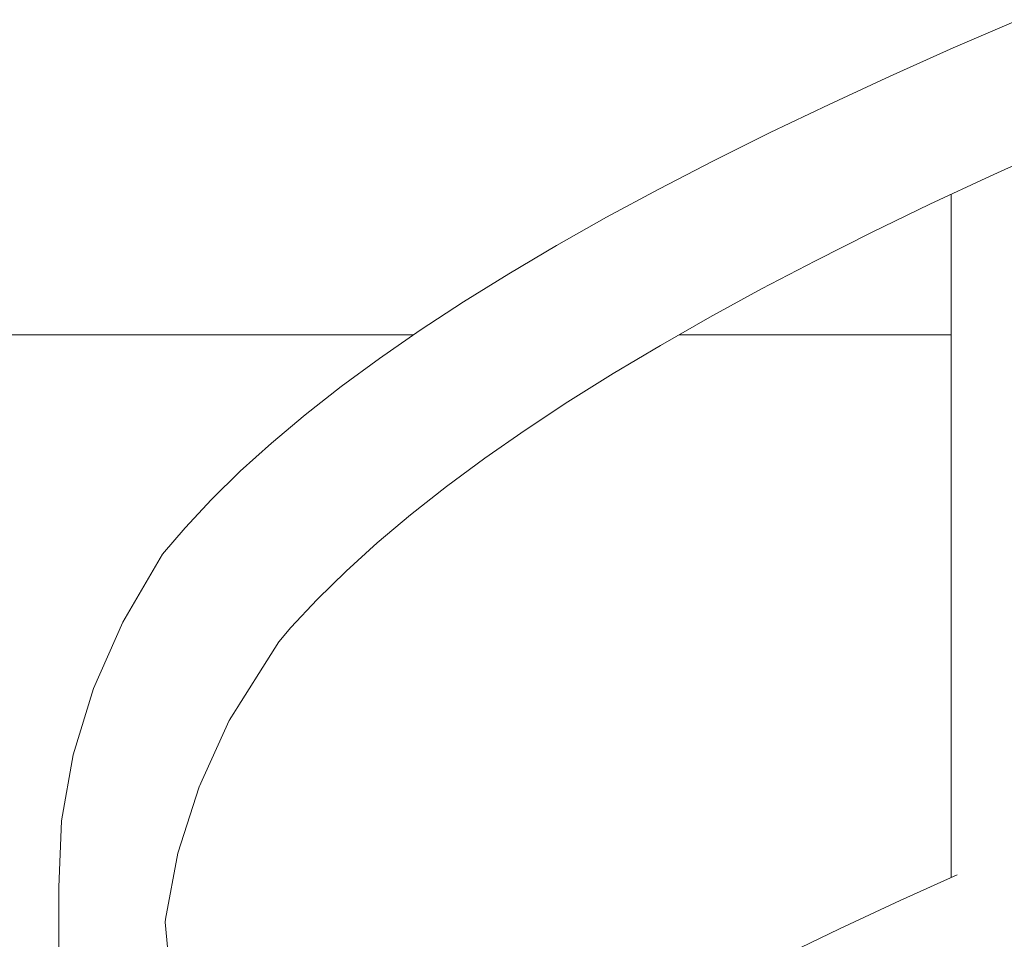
# Model space of a CAD drawing. Header units: centimetres. Extents: x 13236 to 130629, y -361 to 3059.
# Tile 51 of 71: x 76868 to 76896, y 789 to 815. Entities that reach past the tile are written whole.
import ezdxf

# ---------------------------------------------------------------- set-up
doc = ezdxf.new("R2010")
doc.units = ezdxf.units.CM
doc.header["$MEASUREMENT"] = 0
doc.linetypes.add('Wipeout_Contour', pattern=[100, 0, -100])
doc.layers.add('0_Nr_pióra__103', color=7, linetype='Continuous', lineweight=5)
doc.layers.add('inw_schody zewnętrzne_Nr_pióra__103', color=7, linetype='Continuous', lineweight=5)

msp = doc.modelspace()

# ---------------------------------------------------------------- linework, layer by layer
at = {"layer": '0_Nr_pióra__103', "linetype": 'Continuous'}
for p, q in [((76875.713, 797.77), (76876.481, 798.593)), ((76875.364, 797.359), (76875.713, 797.77)), ((76872.057, 789.27), (76872.423, 791.2)), ((76893.462, 789.815), (76895.13, 790.565)), ((76868.948, 787.339), (76868.956, 790.206)), ((76891.694, 788.992), (76893.462, 789.815)), ((76872.053, 789.188), (76872.057, 789.27)), ((76872.258, 786.856), (76872.053, 789.188)), ((76889.988, 788.17), (76891.694, 788.992))]:
    msp.add_line(p, q, dxfattribs=at)
at = {"layer": 'inw_schody zewnętrzne_Nr_pióra__103', "linetype": 'Continuous'}
msp.add_line((76872.054, 806.309), (76860.388, 806.309), dxfattribs=at)

# ---------------------------------------------------------------- wipeouts: each hides what was drawn before it
at = {"linetype": 'Wipeout_Contour', "ltscale": 230704.31927}
msp.add_wipeout([(76895.011, 814.667), (76899.365, 815.489), (76896.912, 815.489)], dxfattribs=at)
at = {"linetype": 'Wipeout_Contour', "ltscale": 230665.616062}
msp.add_wipeout([(76886.171, 808.909), (76882.063, 808.086), (76884.807, 808.086)], dxfattribs=at)
at = {"linetype": 'Wipeout_Contour', "ltscale": 230636.708613}
msp.add_wipeout([(76876.309, 801.505), (76872.628, 800.682), (76875.556, 800.682)], dxfattribs=at)
at = {"linetype": 'Wipeout_Contour', "ltscale": 230637.58758}
msp.add_wipeout([(76874.871, 799.86), (76874.872, 799.858), (76874.893, 799.886)], dxfattribs=at)
at = {"linetype": 'Wipeout_Contour', "ltscale": 230625.273761}
msp.add_wipeout([(76869.03, 792.136), (76872.029, 792.136), (76872.358, 794.067)], dxfattribs=at)

# ---------------------------------------------------------------- next in the draw order: linework, layer by layer
at = {"layer": '0_Nr_pióra__103', "linetype": 'Continuous'}
msp.add_line((76895.011, 814.667), (76896.912, 815.489), dxfattribs=at)

# ---------------------------------------------------------------- next in the draw order: wipeouts: each hides what was drawn before it
at = {"linetype": 'Wipeout_Contour', "ltscale": 230664.612118}
msp.add_wipeout([(76883.454, 808.909), (76882.063, 808.086), (76886.171, 808.909)], dxfattribs=at)
at = {"linetype": 'Wipeout_Contour', "ltscale": 230635.154517}
msp.add_wipeout([(76872.628, 800.682), (76876.309, 801.505), (76873.396, 801.505)], dxfattribs=at)
at = {"linetype": 'Wipeout_Contour', "ltscale": 230623.440905}
msp.add_wipeout([(76869.03, 792.136), (76872.358, 794.067), (76869.365, 794.067)], dxfattribs=at)

# ---------------------------------------------------------------- next in the draw order: linework, layer by layer
at = {"layer": '0_Nr_pióra__103', "linetype": 'Continuous'}
for p, q in [((76880.739, 807.263), (76882.063, 808.086)), ((76871.976, 799.911), (76872.628, 800.682)), ((76868.956, 790.206), (76869.03, 792.136))]:
    msp.add_line(p, q, dxfattribs=at)

# ---------------------------------------------------------------- next in the draw order: wipeouts: each hides what was drawn before it
at = {"linetype": 'Wipeout_Contour', "ltscale": 230669.838913}
msp.add_wipeout([(76883.454, 808.909), (76886.171, 808.909), (76887.6, 809.731)], dxfattribs=at)
at = {"linetype": 'Wipeout_Contour', "ltscale": 230639.093367}
msp.add_wipeout([(76877.131, 802.328), (76873.396, 801.505), (76876.309, 801.505)], dxfattribs=at)
at = {"linetype": 'Wipeout_Contour', "ltscale": 230626.646775}
msp.add_wipeout([(76869.365, 794.067), (76872.358, 794.067), (76872.942, 795.998)], dxfattribs=at)

# ---------------------------------------------------------------- next in the draw order: wipeouts: each hides what was drawn before it
at = {"linetype": 'Wipeout_Contour', "ltscale": 230668.902952}
msp.add_wipeout([(76883.454, 808.909), (76887.6, 809.731), (76884.912, 809.731)], dxfattribs=at)
at = {"linetype": 'Wipeout_Contour', "ltscale": 230637.593784}
msp.add_wipeout([(76873.396, 801.505), (76877.131, 802.328), (76874.235, 802.328)], dxfattribs=at)
at = {"linetype": 'Wipeout_Contour', "ltscale": 230624.950809}
msp.add_wipeout([(76869.961, 795.998), (76869.365, 794.067), (76872.942, 795.998)], dxfattribs=at)

# ---------------------------------------------------------------- next in the draw order: linework, layer by layer
at = {"layer": '0_Nr_pióra__103', "linetype": 'Continuous'}
for p, q in [((76882.063, 808.086), (76883.454, 808.909)), ((76872.628, 800.682), (76873.396, 801.505)), ((76869.03, 792.136), (76869.365, 794.067))]:
    msp.add_line(p, q, dxfattribs=at)

# ---------------------------------------------------------------- next in the draw order: wipeouts: each hides what was drawn before it
at = {"linetype": 'Wipeout_Contour', "ltscale": 230673.60348}
msp.add_wipeout([(76886.171, 808.909), (76886.477, 805.996), (76887.92, 806.819)], dxfattribs=at)
at = {"linetype": 'Wipeout_Contour', "ltscale": 230641.688036}
msp.add_wipeout([(76878.023, 803.15), (76874.235, 802.328), (76877.131, 802.328)], dxfattribs=at)
at = {"linetype": 'Wipeout_Contour', "ltscale": 230630.303228}
msp.add_wipeout([(76872.942, 795.998), (76872.358, 794.067), (76873.044, 793.131)], dxfattribs=at)

# ---------------------------------------------------------------- next in the draw order: linework, layer by layer
at = {"layer": '0_Nr_pióra__103', "linetype": 'Continuous'}
msp.add_line((76885.099, 805.174), (76886.477, 805.996), dxfattribs=at)
at = {"layer": 'inw_schody zewnętrzne_Nr_pióra__103', "linetype": 'Continuous'}
msp.add_line((76894.952, 806.309), (76887.024, 806.309), dxfattribs=at)

# ---------------------------------------------------------------- next in the draw order: wipeouts: each hides what was drawn before it
at = {"linetype": 'Wipeout_Contour', "ltscale": 230674.12837}
msp.add_wipeout([(76886.171, 808.909), (76887.92, 806.819), (76887.6, 809.731)], dxfattribs=at)
at = {"linetype": 'Wipeout_Contour', "ltscale": 230640.244857}
msp.add_wipeout([(76875.145, 803.15), (76874.235, 802.328), (76878.023, 803.15)], dxfattribs=at)
at = {"linetype": 'Wipeout_Contour', "ltscale": 230628.7824}
msp.add_wipeout([(76869.961, 795.998), (76872.942, 795.998), (76873.781, 797.929)], dxfattribs=at)

# ---------------------------------------------------------------- next in the draw order: linework, layer by layer
at = {"layer": '0_Nr_pióra__103', "linetype": 'Continuous'}
msp.add_line((76873.396, 801.505), (76874.235, 802.328), dxfattribs=at)

# ---------------------------------------------------------------- next in the draw order: wipeouts: each hides what was drawn before it
at = {"linetype": 'Wipeout_Contour', "ltscale": 230674.257404}
msp.add_wipeout([(76884.912, 809.731), (76887.6, 809.731), (76889.094, 810.554)], dxfattribs=at)
at = {"linetype": 'Wipeout_Contour', "ltscale": 230645.510445}
msp.add_wipeout([(76877.131, 802.328), (76877.319, 799.416), (76878.226, 800.238)], dxfattribs=at)
at = {"linetype": 'Wipeout_Contour', "ltscale": 230627.244213}
msp.add_wipeout([(76870.817, 797.929), (76869.961, 795.998), (76873.781, 797.929)], dxfattribs=at)

# ---------------------------------------------------------------- next in the draw order: linework, layer by layer
at = {"layer": '0_Nr_pióra__103', "linetype": 'Continuous'}
for p, q in [((76870.817, 797.929), (76871.976, 799.911)), ((76876.481, 798.593), (76877.319, 799.416)), ((76869.961, 795.998), (76870.817, 797.929)), ((76869.365, 794.067), (76869.961, 795.998))]:
    msp.add_line(p, q, dxfattribs=at)

# ---------------------------------------------------------------- next in the draw order: wipeouts: each hides what was drawn before it
at = {"linetype": 'Wipeout_Contour', "ltscale": 230673.390478}
msp.add_wipeout([(76884.912, 809.731), (76889.094, 810.554), (76886.435, 810.554)], dxfattribs=at)
at = {"linetype": 'Wipeout_Contour', "ltscale": 230645.615049}
msp.add_wipeout([(76877.131, 802.328), (76878.226, 800.238), (76878.023, 803.15)], dxfattribs=at)
at = {"linetype": 'Wipeout_Contour', "ltscale": 230632.626207}
msp.add_wipeout([(76873.919, 795.062), (76872.942, 795.998), (76873.044, 793.131)], dxfattribs=at)

# ---------------------------------------------------------------- next in the draw order: linework, layer by layer
at = {"layer": '0_Nr_pióra__103', "linetype": 'Continuous'}
for p, q in [((76883.454, 808.909), (76884.912, 809.731)), ((76872.423, 791.2), (76873.044, 793.131))]:
    msp.add_line(p, q, dxfattribs=at)

# ---------------------------------------------------------------- next in the draw order: wipeouts: each hides what was drawn before it
at = {"linetype": 'Wipeout_Contour', "ltscale": 230678.008972}
msp.add_wipeout([(76887.6, 809.731), (76887.92, 806.819), (76889.428, 807.642)], dxfattribs=at)
at = {"linetype": 'Wipeout_Contour', "ltscale": 230644.491439}
msp.add_wipeout([(76878.984, 803.973), (76875.145, 803.15), (76878.023, 803.15)], dxfattribs=at)
at = {"linetype": 'Wipeout_Contour', "ltscale": 230632.654667}
msp.add_wipeout([(76873.781, 797.929), (76872.942, 795.998), (76873.919, 795.062)], dxfattribs=at)

# ---------------------------------------------------------------- next in the draw order: linework, layer by layer
at = {"layer": '0_Nr_pióra__103', "linetype": 'Continuous'}
msp.add_line((76886.477, 805.996), (76887.92, 806.819), dxfattribs=at)

# ---------------------------------------------------------------- next in the draw order: wipeouts: each hides what was drawn before it
at = {"linetype": 'Wipeout_Contour', "ltscale": 230678.584193}
msp.add_wipeout([(76887.6, 809.731), (76889.428, 807.642), (76889.094, 810.554)], dxfattribs=at)
at = {"linetype": 'Wipeout_Contour', "ltscale": 230643.106445}
msp.add_wipeout([(76876.125, 803.973), (76875.145, 803.15), (76878.984, 803.973)], dxfattribs=at)
at = {"linetype": 'Wipeout_Contour', "ltscale": 307513.812838}
msp.add_wipeout([(76873.781, 797.929), (76873.919, 795.062), (76874.857, 796.678), (76874.863, 797.087)], dxfattribs=at)

# ---------------------------------------------------------------- next in the draw order: linework, layer by layer
at = {"layer": '0_Nr_pióra__103', "linetype": 'Continuous'}
for p, q in [((76874.235, 802.328), (76875.145, 803.15)), ((76873.919, 795.062), (76875.364, 797.359)), ((76873.044, 793.131), (76873.919, 795.062))]:
    msp.add_line(p, q, dxfattribs=at)

# ---------------------------------------------------------------- next in the draw order: wipeouts: each hides what was drawn before it
at = {"linetype": 'Wipeout_Contour', "ltscale": 230678.869463}
msp.add_wipeout([(76890.651, 811.376), (76886.435, 810.554), (76889.094, 810.554)], dxfattribs=at)
at = {"linetype": 'Wipeout_Contour', "ltscale": 230648.310789}
msp.add_wipeout([(76879.202, 801.061), (76878.023, 803.15), (76878.226, 800.238)], dxfattribs=at)

# ---------------------------------------------------------------- next in the draw order: linework, layer by layer
at = {"layer": '0_Nr_pióra__103', "linetype": 'Continuous'}
msp.add_line((76877.319, 799.416), (76878.226, 800.238), dxfattribs=at)

# ---------------------------------------------------------------- next in the draw order: wipeouts: each hides what was drawn before it
at = {"linetype": 'Wipeout_Contour', "ltscale": 230678.072545}
msp.add_wipeout([(76888.024, 811.376), (76886.435, 810.554), (76890.651, 811.376)], dxfattribs=at)
at = {"linetype": 'Wipeout_Contour', "ltscale": 230648.469434}
msp.add_wipeout([(76878.984, 803.973), (76878.023, 803.15), (76879.202, 801.061)], dxfattribs=at)

# ---------------------------------------------------------------- next in the draw order: linework, layer by layer
at = {"layer": '0_Nr_pióra__103', "linetype": 'Continuous'}
msp.add_line((76884.912, 809.731), (76886.435, 810.554), dxfattribs=at)

# ---------------------------------------------------------------- next in the draw order: wipeouts: each hides what was drawn before it
at = {"linetype": 'Wipeout_Contour', "ltscale": 230682.606664}
msp.add_wipeout([(76890.999, 808.464), (76889.094, 810.554), (76889.428, 807.642)], dxfattribs=at)
at = {"linetype": 'Wipeout_Contour', "ltscale": 230647.502287}
msp.add_wipeout([(76876.125, 803.973), (76878.984, 803.973), (76880.014, 804.795)], dxfattribs=at)

# ---------------------------------------------------------------- next in the draw order: linework, layer by layer
at = {"layer": '0_Nr_pióra__103', "linetype": 'Continuous'}
msp.add_line((76887.92, 806.819), (76889.428, 807.642), dxfattribs=at)

# ---------------------------------------------------------------- next in the draw order: wipeouts: each hides what was drawn before it
at = {"linetype": 'Wipeout_Contour', "ltscale": 230683.23165}
msp.add_wipeout([(76890.651, 811.376), (76889.094, 810.554), (76890.999, 808.464)], dxfattribs=at)
at = {"linetype": 'Wipeout_Contour', "ltscale": 230646.177159}
msp.add_wipeout([(76876.125, 803.973), (76880.014, 804.795), (76877.175, 804.795)], dxfattribs=at)

# ---------------------------------------------------------------- next in the draw order: linework, layer by layer
at = {"layer": '0_Nr_pióra__103', "linetype": 'Continuous'}
msp.add_line((76875.145, 803.15), (76876.125, 803.973), dxfattribs=at)

# ---------------------------------------------------------------- next in the draw order: wipeouts: each hides what was drawn before it
at = {"linetype": 'Wipeout_Contour', "ltscale": 230683.672924}
msp.add_wipeout([(76888.024, 811.376), (76890.651, 811.376), (76892.271, 812.199)], dxfattribs=at)
at = {"linetype": 'Wipeout_Contour', "ltscale": 230651.317469}
msp.add_wipeout([(76878.984, 803.973), (76879.202, 801.061), (76880.247, 801.883)], dxfattribs=at)

# ---------------------------------------------------------------- next in the draw order: linework, layer by layer
at = {"layer": '0_Nr_pióra__103', "linetype": 'Continuous'}
msp.add_line((76878.226, 800.238), (76879.202, 801.061), dxfattribs=at)

# ---------------------------------------------------------------- next in the draw order: wipeouts: each hides what was drawn before it
at = {"linetype": 'Wipeout_Contour', "ltscale": 230682.946907}
msp.add_wipeout([(76888.024, 811.376), (76892.271, 812.199), (76889.676, 812.199)], dxfattribs=at)
at = {"linetype": 'Wipeout_Contour', "ltscale": 230651.52977}
msp.add_wipeout([(76878.984, 803.973), (76880.247, 801.883), (76880.014, 804.795)], dxfattribs=at)

# ---------------------------------------------------------------- next in the draw order: linework, layer by layer
at = {"layer": '0_Nr_pióra__103', "linetype": 'Continuous'}
msp.add_line((76886.435, 810.554), (76888.024, 811.376), dxfattribs=at)

# ---------------------------------------------------------------- next in the draw order: wipeouts: each hides what was drawn before it
at = {"linetype": 'Wipeout_Contour', "ltscale": 230687.394373}
msp.add_wipeout([(76890.651, 811.376), (76890.999, 808.464), (76892.633, 809.287)], dxfattribs=at)
at = {"linetype": 'Wipeout_Contour', "ltscale": 230650.71919}
msp.add_wipeout([(76877.175, 804.795), (76880.014, 804.795), (76881.111, 805.618)], dxfattribs=at)

# ---------------------------------------------------------------- next in the draw order: linework, layer by layer
at = {"layer": '0_Nr_pióra__103', "linetype": 'Continuous'}
msp.add_line((76889.428, 807.642), (76890.999, 808.464), dxfattribs=at)

# ---------------------------------------------------------------- next in the draw order: wipeouts: each hides what was drawn before it
at = {"linetype": 'Wipeout_Contour', "ltscale": 230688.068535}
msp.add_wipeout([(76890.651, 811.376), (76892.633, 809.287), (76892.271, 812.199)], dxfattribs=at)
at = {"linetype": 'Wipeout_Contour', "ltscale": 230649.455508}
msp.add_wipeout([(76877.175, 804.795), (76881.111, 805.618), (76878.294, 805.618)], dxfattribs=at)

# ---------------------------------------------------------------- next in the draw order: linework, layer by layer
at = {"layer": '0_Nr_pióra__103', "linetype": 'Continuous'}
msp.add_line((76876.125, 803.973), (76877.175, 804.795), dxfattribs=at)

# ---------------------------------------------------------------- next in the draw order: wipeouts: each hides what was drawn before it
at = {"linetype": 'Wipeout_Contour', "ltscale": 230688.665529}
msp.add_wipeout([(76889.676, 812.199), (76892.271, 812.199), (76893.953, 813.022)], dxfattribs=at)
at = {"linetype": 'Wipeout_Contour', "ltscale": 230654.529048}
msp.add_wipeout([(76880.014, 804.795), (76880.247, 801.883), (76881.359, 802.706)], dxfattribs=at)

# ---------------------------------------------------------------- next in the draw order: linework, layer by layer
at = {"layer": '0_Nr_pióra__103', "linetype": 'Continuous'}
msp.add_line((76879.202, 801.061), (76880.247, 801.883), dxfattribs=at)

# ---------------------------------------------------------------- next in the draw order: wipeouts: each hides what was drawn before it
at = {"linetype": 'Wipeout_Contour', "ltscale": 230688.01123}
msp.add_wipeout([(76889.676, 812.199), (76893.953, 813.022), (76891.392, 813.022)], dxfattribs=at)
at = {"linetype": 'Wipeout_Contour', "ltscale": 230654.794595}
msp.add_wipeout([(76880.014, 804.795), (76881.359, 802.706), (76881.111, 805.618)], dxfattribs=at)

# ---------------------------------------------------------------- next in the draw order: linework, layer by layer
at = {"layer": '0_Nr_pióra__103', "linetype": 'Continuous'}
msp.add_line((76888.024, 811.376), (76889.676, 812.199), dxfattribs=at)

# ---------------------------------------------------------------- next in the draw order: wipeouts: each hides what was drawn before it
at = {"linetype": 'Wipeout_Contour', "ltscale": 230692.369823}
msp.add_wipeout([(76892.271, 812.199), (76892.633, 809.287), (76894.329, 810.11)], dxfattribs=at)
at = {"linetype": 'Wipeout_Contour', "ltscale": 230654.140658}
msp.add_wipeout([(76878.294, 805.618), (76881.111, 805.618), (76882.277, 806.441)], dxfattribs=at)

# ---------------------------------------------------------------- next in the draw order: linework, layer by layer
at = {"layer": '0_Nr_pióra__103', "linetype": 'Continuous'}
msp.add_line((76890.999, 808.464), (76892.633, 809.287), dxfattribs=at)

# ---------------------------------------------------------------- next in the draw order: wipeouts: each hides what was drawn before it
at = {"linetype": 'Wipeout_Contour', "ltscale": 230693.092549}
msp.add_wipeout([(76892.271, 812.199), (76894.329, 810.11), (76893.953, 813.022)], dxfattribs=at)
at = {"linetype": 'Wipeout_Contour', "ltscale": 230652.939908}
msp.add_wipeout([(76878.294, 805.618), (76882.277, 806.441), (76879.482, 806.441)], dxfattribs=at)

# ---------------------------------------------------------------- next in the draw order: linework, layer by layer
at = {"layer": '0_Nr_pióra__103', "linetype": 'Continuous'}
for p, q in [((76879.482, 806.441), (76880.739, 807.263)), ((76878.294, 805.618), (76879.482, 806.441)), ((76877.175, 804.795), (76878.294, 805.618))]:
    msp.add_line(p, q, dxfattribs=at)
at = {"layer": 'inw_schody zewnętrzne_Nr_pióra__103', "linetype": 'Continuous'}
msp.add_line((76879.291, 806.309), (76872.054, 806.309), dxfattribs=at)

# ---------------------------------------------------------------- next in the draw order: wipeouts: each hides what was drawn before it
at = {"linetype": 'Wipeout_Contour', "ltscale": 230693.844929}
msp.add_wipeout([(76891.392, 813.022), (76893.953, 813.022), (76895.697, 813.844)], dxfattribs=at)
at = {"linetype": 'Wipeout_Contour', "ltscale": 230657.943993}
msp.add_wipeout([(76881.111, 805.618), (76881.359, 802.706), (76882.539, 803.529)], dxfattribs=at)

# ---------------------------------------------------------------- next in the draw order: linework, layer by layer
at = {"layer": '0_Nr_pióra__103', "linetype": 'Continuous'}
msp.add_line((76880.247, 801.883), (76881.359, 802.706), dxfattribs=at)

# ---------------------------------------------------------------- next in the draw order: wipeouts: each hides what was drawn before it
at = {"linetype": 'Wipeout_Contour', "ltscale": 230693.263088}
msp.add_wipeout([(76891.392, 813.022), (76895.697, 813.844), (76893.17, 813.844)], dxfattribs=at)
at = {"linetype": 'Wipeout_Contour', "ltscale": 230658.262358}
msp.add_wipeout([(76881.111, 805.618), (76882.539, 803.529), (76882.277, 806.441)], dxfattribs=at)

# ---------------------------------------------------------------- next in the draw order: linework, layer by layer
at = {"layer": '0_Nr_pióra__103', "linetype": 'Continuous'}
for p, q in [((76891.392, 813.022), (76893.17, 813.844)), ((76889.676, 812.199), (76891.392, 813.022))]:
    msp.add_line(p, q, dxfattribs=at)

# ---------------------------------------------------------------- next in the draw order: wipeouts: each hides what was drawn before it
at = {"linetype": 'Wipeout_Contour', "ltscale": 230697.530652}
msp.add_wipeout([(76893.953, 813.022), (76894.329, 810.11), (76896.086, 810.932)], dxfattribs=at)
at = {"linetype": 'Wipeout_Contour', "ltscale": 230661.560676}
msp.add_wipeout([(76883.786, 804.351), (76882.277, 806.441), (76882.539, 803.529)], dxfattribs=at)

# ---------------------------------------------------------------- next in the draw order: linework, layer by layer
at = {"layer": '0_Nr_pióra__103', "linetype": 'Continuous'}
for p, q in [((76894.952, 790.485), (76894.952, 810.401)), ((76892.633, 809.287), (76894.329, 810.11)), ((76883.786, 804.351), (76885.099, 805.174)), ((76882.539, 803.529), (76883.786, 804.351)), ((76881.359, 802.706), (76882.539, 803.529))]:
    msp.add_line(p, q, dxfattribs=at)

# ---------------------------------------------------------------- next in the draw order: wipeouts: each hides what was drawn before it
at = {"linetype": 'Wipeout_Contour', "ltscale": 230698.301307}
msp.add_wipeout([(76893.953, 813.022), (76896.086, 810.932), (76895.697, 813.844)], dxfattribs=at)

# ---------------------------------------------------------------- next in the draw order: linework, layer by layer
at = {"layer": '0_Nr_pióra__103', "linetype": 'Continuous'}
msp.add_line((76893.17, 813.844), (76895.011, 814.667), dxfattribs=at)

# ---------------------------------------------------------------- next in the draw order: wipeouts: each hides what was drawn before it
at = {"linetype": 'Wipeout_Contour', "ltscale": 230702.874407}
msp.add_wipeout([(76895.697, 813.844), (76896.086, 810.932), (76897.903, 811.755)], dxfattribs=at)

# ---------------------------------------------------------------- next in the draw order: linework, layer by layer
at = {"layer": '0_Nr_pióra__103', "linetype": 'Continuous'}
for p, q in [((76896.086, 810.932), (76897.903, 811.755)), ((76894.329, 810.11), (76896.086, 810.932))]:
    msp.add_line(p, q, dxfattribs=at)

doc.saveas('drawing.dxf')
